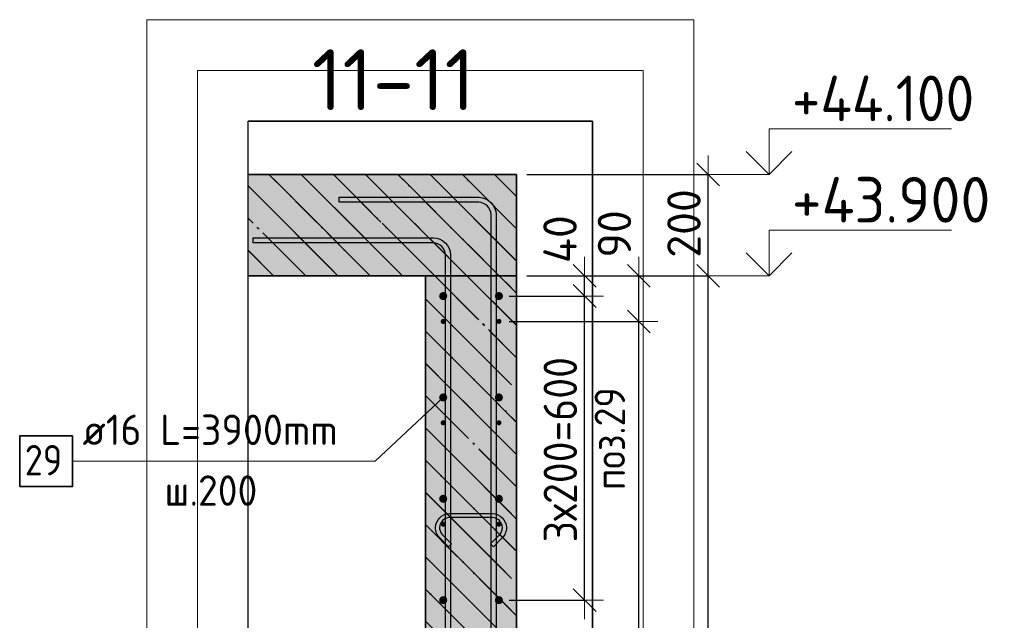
# Model space of a CAD drawing. Header units: millimetres. Extents: x 5077 to 50019, y 6526 to 90933.
# Tile 45 of 60: x 48075 to 50019, y 26539 to 27724. Entities that reach past the tile are written whole.
import ezdxf

# ---------------------------------------------------------------- set-up
doc = ezdxf.new("R2010")
doc.units = ezdxf.units.MM
doc.header["$PDMODE"] = 65
doc.linetypes.add('______11', pattern=[150, 120, -15, 0, -15])
doc.linetypes.add('______5', pattern=[330, 240, -30, 30, -30])
for name, color, linetype, lineweight in [('Standard', 7, 'Continuous', 25), ('Арм.стержн. вертикальными 1', 22, 'Continuous', 35), ('Арм.стержн.горизонт. 1', 180, 'Continuous', 35), ('Арм.стержн.горизонт. 2', 202, 'Continuous', 35), ('Высотная отметки_ общее', 7, 'Continuous', 13), ('Размерная линия_ общее', 7, 'Continuous', 13), ('Стена_ общее', 7, 'Continuous', 35)]:
    doc.layers.add(name, color=color, linetype=linetype, lineweight=lineweight)
doc.layers.add('Арм.стержн.Стяжки', color=7, linetype='Continuous', lineweight=35, true_color=0x501e0f)
doc.layers.add('Осевая линия_ общее', color=7, linetype='______5', lineweight=13, true_color=0xa0a0a0)
doc.styles.add('ISOCPEUR', font='ISOCPEUR')
doc.dimstyles.new('DIMSTYLE_3', dxfattribs={"dimtxt": 66, "dimasz": 75, "dimexe": 0, "dimexo": 0, "dimgap": 33, "dimtad": 2, "dimdec": 0, "dimrnd": 5, "dimzin": 12, "dimdsep": 46, "dimtxsty": 'ISOCPEUR', "dimblk1": 'ALL_ML_STRICH', "dimblk2": 'ALL_ML_STRICH', "dimsah": 1, "dimcen": 0, "dimclrd": 7, "dimclre": 256, "dimclrt": 7, "dimadec": 0, "dimazin": 0, "dimtfac": 1, "dimtdec": 0, "dimtix": 1, "dimtmove": 2, "dimatfit": 3, "dimfxl": 0, "dimtvp": 1.2, "dimtzin": 0, "dimlwd": 0, "dimlwe": -3, "dimarcsym": 0})
doc.dimstyles.new('DIMSTYLE_9', dxfattribs={"dimtxt": 66, "dimasz": 75, "dimexe": 0, "dimexo": 0, "dimgap": 33, "dimtad": 2, "dimdec": 0, "dimrnd": 5, "dimzin": 12, "dimdsep": 46, "dimtxsty": 'ISOCPEUR', "dimblk1": 'ALL_ML_STRICH', "dimblk2": 'ALL_ML_STRICH', "dimsah": 1, "dimcen": 0, "dimclrd": 7, "dimclre": 256, "dimclrt": 7, "dimadec": 0, "dimazin": 0, "dimtfac": 1, "dimtdec": 0, "dimtix": 1, "dimtmove": 2, "dimatfit": 3, "dimfxl": 0, "dimtzin": 0, "dimlwd": 0, "dimlwe": -3, "dimarcsym": 0})
pattern_1 = [(135, (0, 0), (-63.63961, -63.63961), [120, -15, 0, -15]), (135, (-31.82, -31.82), (-63.63961, -63.63961), [240, -30, 30, -30])]

# ---------------------------------------------------------------- blocks, each defined once
blk = doc.blocks.new('ALL_ML_STRICH')
at = {"color": 0, "linetype": 'ByBlock', "lineweight": -2}
for p, q in [((-0.3, -0.3), (0.3, 0.3)), ((0, -0.5), (0, 0.5)), ((-1, 0), (0.5, 0))]:
    blk.add_line(p, q, dxfattribs=at)
blk = doc.blocks.new('*D319')
at = {"layer": 'DEFPOINTS', "color": 7, "linetype": 'Continuous', "lineweight": 13, "transparency": 33554687}
for p in [(49056, 27218.8), (49056, 22818.8), (49434.4, 22818.8)]:
    blk.add_point(p, dxfattribs=at)
at = {"layer": 'Размерная линия_ общее', "color": 253, "linetype": 'Continuous', "lineweight": -2, "true_color": 0xa0a0a0, "transparency": 33554687}
for p, q in [((49076, 27218.8), (49434.4, 27218.8)), ((49076, 22818.8), (49434.4, 22818.8))]:
    blk.add_line(p, q, dxfattribs=at)
at = {"layer": 'Размерная линия_ общее', "color": 7, "linetype": 'Continuous', "lineweight": -2, "transparency": 33554687}
blk.add_line((49434.4, 22818.8), (49434.4, 27218.8), dxfattribs=at)
at = {"layer": 'Размерная линия_ общее', "color": 7, "linetype": 'Continuous', "lineweight": 13, "transparency": 33554687, "xscale": 75, "yscale": 75, "zscale": 75}
for p, rotation in [((49434.4, 27218.8), 90), ((49434.4, 22818.8), 270)]:
    blk.add_blockref('ALL_ML_STRICH', p, dxfattribs=dict(at, rotation=rotation))
at = {"layer": 'Размерная линия_ общее', "color": 7, "linetype": 'Continuous', "lineweight": 13, "transparency": 33554687, "insert": (49386.4, 25015.5), "char_height": 66, "width": 264, "attachment_point": 5, "rotation": 90, "style": 'ISOCPEUR'}
blk.add_mtext('\\A1;{4400}', dxfattribs=at)
blk = doc.blocks.new('*D320')
at = {"layer": 'DEFPOINTS', "color": 7, "linetype": 'Continuous', "lineweight": 13, "transparency": 33554687}
for p in [(49056, 27418.8), (49056, 27218.8), (49434.4, 27218.8)]:
    blk.add_point(p, dxfattribs=at)
at = {"layer": 'Размерная линия_ общее', "color": 253, "linetype": 'Continuous', "lineweight": -2, "true_color": 0xa0a0a0, "transparency": 33554687}
for p, q in [((49076, 27418.8), (49434.4, 27418.8)), ((49076, 27218.8), (49434.4, 27218.8))]:
    blk.add_line(p, q, dxfattribs=at)
at = {"layer": 'Размерная линия_ общее', "color": 7, "linetype": 'Continuous', "lineweight": -2, "transparency": 33554687}
blk.add_line((49434.4, 27218.8), (49434.4, 27418.8), dxfattribs=at)
at = {"layer": 'Размерная линия_ общее', "color": 7, "linetype": 'Continuous', "lineweight": 13, "transparency": 33554687, "xscale": 75, "yscale": 75, "zscale": 75}
for p, rotation in [((49434.4, 27418.8), 90), ((49434.4, 27218.8), 270)]:
    blk.add_blockref('ALL_ML_STRICH', p, dxfattribs=dict(at, rotation=rotation))
at = {"layer": 'Размерная линия_ общее', "color": 7, "linetype": 'Continuous', "lineweight": 13, "transparency": 33554687, "insert": (49386.4, 27322.1), "char_height": 66, "width": 198, "attachment_point": 5, "rotation": 90, "style": 'ISOCPEUR'}
blk.add_mtext('\\A1;{200}', dxfattribs=at)
blk = doc.blocks.new('*D321')
at = {"layer": 'DEFPOINTS', "color": 7, "linetype": 'Continuous', "lineweight": 13, "transparency": 33554687}
for p in [(49021, 27178.8), (49021, 26578.8), (49190.3, 26578.8)]:
    blk.add_point(p, dxfattribs=at)
at = {"layer": 'Размерная линия_ общее', "color": 253, "linetype": 'Continuous', "lineweight": -2, "true_color": 0xa0a0a0, "transparency": 33554687}
for p, q in [((49041, 27178.8), (49190.3, 27178.8)), ((49041, 26578.8), (49190.3, 26578.8))]:
    blk.add_line(p, q, dxfattribs=at)
at = {"layer": 'Размерная линия_ общее', "color": 7, "linetype": 'Continuous', "lineweight": -2, "transparency": 33554687}
blk.add_line((49190.3, 26578.8), (49190.3, 27178.8), dxfattribs=at)
at = {"layer": 'Размерная линия_ общее', "color": 7, "linetype": 'Continuous', "lineweight": 13, "transparency": 33554687, "xscale": 75, "yscale": 75, "zscale": 75}
for p, rotation in [((49190.3, 27178.8), 90), ((49190.3, 26578.8), 270)]:
    blk.add_blockref('ALL_ML_STRICH', p, dxfattribs=dict(at, rotation=rotation))
at = {"layer": 'Размерная линия_ общее', "color": 7, "linetype": 'Continuous', "lineweight": 13, "transparency": 33554687, "insert": (49109.3, 26692.8), "char_height": 66, "width": 3.3, "attachment_point": 1, "rotation": 90, "line_spacing_factor": 0.60241, "style": 'ISOCPEUR'}
blk.add_mtext('\\W0.91;3х200=600', dxfattribs=at)
blk = doc.blocks.new('*D322')
at = {"layer": 'DEFPOINTS', "color": 7, "linetype": 'Continuous', "lineweight": 13, "transparency": 33554687}
for p in [(49056, 27218.8), (49021, 27178.8), (49190.3, 27178.8)]:
    blk.add_point(p, dxfattribs=at)
at = {"layer": 'Размерная линия_ общее', "color": 253, "linetype": 'Continuous', "lineweight": -2, "true_color": 0xa0a0a0, "transparency": 33554687}
for p, q in [((49076, 27218.8), (49190.3, 27218.8)), ((49041, 27178.8), (49190.3, 27178.8))]:
    blk.add_line(p, q, dxfattribs=at)
at = {"layer": 'Размерная линия_ общее', "color": 7, "linetype": 'Continuous', "lineweight": -2, "transparency": 33554687}
blk.add_line((49190.3, 27178.8), (49190.3, 27218.8), dxfattribs=at)
at = {"layer": 'Размерная линия_ общее', "color": 7, "linetype": 'Continuous', "lineweight": 13, "transparency": 33554687, "xscale": 75, "yscale": 75, "zscale": 75}
for p, rotation in [((49190.3, 27218.8), 90), ((49190.3, 27178.8), 270)]:
    blk.add_blockref('ALL_ML_STRICH', p, dxfattribs=dict(at, rotation=rotation))
at = {"layer": 'Размерная линия_ общее', "color": 7, "linetype": 'Continuous', "lineweight": 13, "transparency": 33554687, "insert": (49141.7, 27291), "char_height": 66, "width": 132, "attachment_point": 5, "rotation": 90, "style": 'ISOCPEUR'}
blk.add_mtext('\\A1;{40}', dxfattribs=at)
blk = doc.blocks.new('*D324')
at = {"layer": 'DEFPOINTS', "color": 7, "linetype": 'Continuous', "lineweight": 13, "transparency": 33554687}
for p in [(49021, 27128.8), (49021, 22928.8), (49297.5, 22928.8)]:
    blk.add_point(p, dxfattribs=at)
at = {"layer": 'Размерная линия_ общее', "color": 253, "linetype": 'Continuous', "lineweight": -2, "true_color": 0xa0a0a0, "transparency": 33554687}
for p, q in [((49041, 27128.8), (49297.5, 27128.8)), ((49041, 22928.8), (49297.5, 22928.8))]:
    blk.add_line(p, q, dxfattribs=at)
at = {"layer": 'Размерная линия_ общее', "color": 7, "linetype": 'Continuous', "lineweight": -2, "transparency": 33554687}
blk.add_line((49297.5, 22928.8), (49297.5, 27128.8), dxfattribs=at)
at = {"layer": 'Размерная линия_ общее', "color": 7, "linetype": 'Continuous', "lineweight": 13, "transparency": 33554687, "xscale": 75, "yscale": 75, "zscale": 75}
for p, rotation in [((49297.5, 27128.8), 90), ((49297.5, 22928.8), 270)]:
    blk.add_blockref('ALL_ML_STRICH', p, dxfattribs=dict(at, rotation=rotation))
at = {"layer": 'Размерная линия_ общее', "color": 7, "linetype": 'Continuous', "lineweight": 13, "transparency": 33554687, "insert": (49216.5, 24803.8), "char_height": 66, "width": 3.3, "attachment_point": 1, "rotation": 90, "line_spacing_factor": 0.60241, "style": 'ISOCPEUR'}
blk.add_mtext('\\W0.91;21х200=4200', dxfattribs=at)
blk = doc.blocks.new('*D325')
at = {"layer": 'DEFPOINTS', "color": 7, "linetype": 'Continuous', "lineweight": 13, "transparency": 33554687}
for p in [(49056, 27218.8), (49021, 27128.8), (49297.5, 27128.8)]:
    blk.add_point(p, dxfattribs=at)
at = {"layer": 'Размерная линия_ общее', "color": 253, "linetype": 'Continuous', "lineweight": -2, "true_color": 0xa0a0a0, "transparency": 33554687}
for p, q in [((49076, 27218.8), (49297.5, 27218.8)), ((49041, 27128.8), (49297.5, 27128.8))]:
    blk.add_line(p, q, dxfattribs=at)
at = {"layer": 'Размерная линия_ общее', "color": 7, "linetype": 'Continuous', "lineweight": -2, "transparency": 33554687}
blk.add_line((49297.5, 27128.8), (49297.5, 27218.8), dxfattribs=at)
at = {"layer": 'Размерная линия_ общее', "color": 7, "linetype": 'Continuous', "lineweight": 13, "transparency": 33554687, "xscale": 75, "yscale": 75, "zscale": 75}
for p, rotation in [((49297.5, 27218.8), 90), ((49297.5, 27128.8), 270)]:
    blk.add_blockref('ALL_ML_STRICH', p, dxfattribs=dict(at, rotation=rotation))
at = {"layer": 'Размерная линия_ общее', "color": 7, "linetype": 'Continuous', "lineweight": 13, "transparency": 33554687, "insert": (49249.2, 27301.4), "char_height": 66, "width": 132, "attachment_point": 5, "rotation": 90, "style": 'ISOCPEUR'}
blk.add_mtext('\\A1;{90}', dxfattribs=at)
blk = doc.blocks.new('COMPLEX_ELEVATIONDIM_9')
at = {"layer": 'Высотная отметки_ общее', "color": 7, "linetype": 'Continuous', "lineweight": 13, "transparency": 33554687}
for p, q in [((49554.4, 27418.8), (49554.4, 27508.8)), ((49554.4, 27508.8), (49914.4, 27508.8)), ((49554.4, 27418.8), (49509.4, 27463.8)), ((49554.4, 27418.8), (49599.4, 27463.8)), ((49554.4, 27418.8), (49448.3, 27418.8)), ((49554.4, 27418.8), (49554.4, 27418.8)), ((49554.4, 27418.8), (49554.4, 27418.8)), ((49554.4, 27418.8), (49554.4, 27418.8)), ((49554.4, 27418.8), (49554.4, 27418.8)), ((49554.4, 27218.8), (49554.4, 27308.8)), ((49554.4, 27308.8), (49914.4, 27308.8)), ((49554.4, 27218.8), (49509.4, 27263.8)), ((49554.4, 27218.8), (49599.4, 27263.8)), ((49554.4, 27218.8), (49448.3, 27218.8)), ((49554.4, 27218.8), (49554.4, 27218.8)), ((49554.4, 27218.8), (49554.4, 27218.8)), ((49554.4, 27218.8), (49554.4, 27218.8)), ((49554.4, 27218.8), (49554.4, 27218.8))]:
    blk.add_line(p, q, dxfattribs=at)
at = {"layer": 'Высотная отметки_ общее', "color": 7, "linetype": 'Continuous', "lineweight": 13, "transparency": 33554687, "char_height": 90, "attachment_point": 7, "style": 'ISOCPEUR'}
for s, insert, width in [('\\W0.92;+44.100', (49599.4, 27523.8), 446.051), ('\\W0.96;+43.900', (49599.4, 27323.8), 456.775)]:
    blk.add_mtext(s, dxfattribs=dict(at, insert=insert, width=width))

msp = doc.modelspace()

# ---------------------------------------------------------------- hatches: boundary and pattern name
at = {"layer": 'Standard', "linetype": 'Continuous', "lineweight": 25, "transparency": 33554687}
h = msp.add_hatch(dxfattribs=at)
h.set_pattern_fill('__________541', scale=30, angle=45, style=0, pattern_type=2)
h.set_pattern_definition(pattern_1)
h.paths.add_polyline_path([(49056, 27218.8), (49056, 27418.8), (48525.8, 27418.8), (48525.8, 27218.8)], flags=0)
msp.add_hatch(color=9, dxfattribs=at).paths.add_polyline_path([(49056, 27218.8), (49056, 27418.8), (48525.8, 27418.8), (48525.8, 27218.8)])
at = {"layer": 'Standard', "linetype": 'Continuous', "lineweight": 35, "transparency": 33554687}
h = msp.add_hatch(dxfattribs=at)
h.set_pattern_fill('__________541', scale=30, angle=45, style=0, pattern_type=2)
h.set_pattern_definition(pattern_1)
h.paths.add_polyline_path([(49056, 27218.8), (48876, 27218.8), (48876, 22818.8), (49056, 22818.8)], flags=0)
at = {"layer": 'Standard', "linetype": 'Continuous', "lineweight": 35, "true_color": 0xc7c7c7, "transparency": 33554687}
msp.add_hatch(color=9, dxfattribs=at).paths.add_polyline_path([(49056, 27218.8), (48876, 27218.8), (48876, 22818.8), (49056, 22818.8)])
at = {"layer": 'Арм.стержн.горизонт. 1', "linetype": 'Continuous', "lineweight": 50, "transparency": 33554687}
for points in [[(48916, 27128.8), (48915.7, 27130.7), (48914.6, 27132.3), (48913, 27133.4), (48911, 27133.8), (48909.1, 27133.4), (48907.5, 27132.3), (48906.4, 27130.7), (48906, 27128.8), (48906.4, 27126.8), (48907.5, 27125.2), (48909.1, 27124.1), (48911, 27123.8), (48913, 27124.1), (48914.6, 27125.2), (48915.7, 27126.8)], [(49026, 27128.8), (49025.7, 27130.7), (49024.6, 27132.3), (49023, 27133.4), (49021, 27133.8), (49019.1, 27133.4), (49017.5, 27132.3), (49016.4, 27130.7), (49016, 27128.8), (49016.4, 27126.8), (49017.5, 27125.2), (49019.1, 27124.1), (49021, 27123.8), (49023, 27124.1), (49024.6, 27125.2), (49025.7, 27126.8)], [(48916, 26928.8), (48915.7, 26930.7), (48914.6, 26932.3), (48913, 26933.4), (48911, 26933.8), (48909.1, 26933.4), (48907.5, 26932.3), (48906.4, 26930.7), (48906, 26928.8), (48906.4, 26926.8), (48907.5, 26925.2), (48909.1, 26924.1), (48911, 26923.8), (48913, 26924.1), (48914.6, 26925.2), (48915.7, 26926.8)], [(49026, 26928.8), (49025.7, 26930.7), (49024.6, 26932.3), (49023, 26933.4), (49021, 26933.8), (49019.1, 26933.4), (49017.5, 26932.3), (49016.4, 26930.7), (49016, 26928.8), (49016.4, 26926.8), (49017.5, 26925.2), (49019.1, 26924.1), (49021, 26923.8), (49023, 26924.1), (49024.6, 26925.2), (49025.7, 26926.8)], [(48916, 26728.8), (48915.7, 26730.7), (48914.6, 26732.3), (48913, 26733.4), (48911, 26733.8), (48909.1, 26733.4), (48907.5, 26732.3), (48906.4, 26730.7), (48906, 26728.8), (48906.4, 26726.8), (48907.5, 26725.2), (48909.1, 26724.1), (48911, 26723.8), (48913, 26724.1), (48914.6, 26725.2), (48915.7, 26726.8)], [(49026, 26728.8), (49025.7, 26730.7), (49024.6, 26732.3), (49023, 26733.4), (49021, 26733.8), (49019.1, 26733.4), (49017.5, 26732.3), (49016.4, 26730.7), (49016, 26728.8), (49016.4, 26726.8), (49017.5, 26725.2), (49019.1, 26724.1), (49021, 26723.8), (49023, 26724.1), (49024.6, 26725.2), (49025.7, 26726.8)]]:
    msp.add_hatch(color=4, dxfattribs=at).paths.add_polyline_path(points)
at = {"layer": 'Арм.стержн.горизонт. 2', "linetype": 'Continuous', "lineweight": 50, "transparency": 33554687}
for points in [[(48919, 27178.8), (48918.4, 27181.8), (48916.7, 27184.4), (48914.1, 27186.2), (48911, 27186.8), (48908, 27186.2), (48905.4, 27184.4), (48903.7, 27181.8), (48903, 27178.8), (48903.7, 27175.7), (48905.4, 27173.1), (48908, 27171.4), (48911, 27170.8), (48914.1, 27171.4), (48916.7, 27173.1), (48918.4, 27175.7)], [(49029, 27178.8), (49028.4, 27181.8), (49026.7, 27184.4), (49024.1, 27186.2), (49021, 27186.8), (49018, 27186.2), (49015.4, 27184.4), (49013.7, 27181.8), (49013, 27178.8), (49013.7, 27175.7), (49015.4, 27173.1), (49018, 27171.4), (49021, 27170.8), (49024.1, 27171.4), (49026.7, 27173.1), (49028.4, 27175.7)], [(48919, 26978.8), (48918.4, 26981.8), (48916.7, 26984.4), (48914.1, 26986.2), (48911, 26986.8), (48908, 26986.2), (48905.4, 26984.4), (48903.7, 26981.8), (48903, 26978.8), (48903.7, 26975.7), (48905.4, 26973.1), (48908, 26971.4), (48911, 26970.8), (48914.1, 26971.4), (48916.7, 26973.1), (48918.4, 26975.7)], [(49029, 26978.8), (49028.4, 26981.8), (49026.7, 26984.4), (49024.1, 26986.2), (49021, 26986.8), (49018, 26986.2), (49015.4, 26984.4), (49013.7, 26981.8), (49013, 26978.8), (49013.7, 26975.7), (49015.4, 26973.1), (49018, 26971.4), (49021, 26970.8), (49024.1, 26971.4), (49026.7, 26973.1), (49028.4, 26975.7)], [(48919, 26778.8), (48918.4, 26781.8), (48916.7, 26784.4), (48914.1, 26786.2), (48911, 26786.8), (48908, 26786.2), (48905.4, 26784.4), (48903.7, 26781.8), (48903, 26778.8), (48903.7, 26775.7), (48905.4, 26773.1), (48908, 26771.4), (48911, 26770.8), (48914.1, 26771.4), (48916.7, 26773.1), (48918.4, 26775.7)], [(49029, 26778.8), (49028.4, 26781.8), (49026.7, 26784.4), (49024.1, 26786.2), (49021, 26786.8), (49018, 26786.2), (49015.4, 26784.4), (49013.7, 26781.8), (49013, 26778.8), (49013.7, 26775.7), (49015.4, 26773.1), (49018, 26771.4), (49021, 26770.8), (49024.1, 26771.4), (49026.7, 26773.1), (49028.4, 26775.7)], [(48919, 26578.8), (48918.4, 26581.8), (48916.7, 26584.4), (48914.1, 26586.2), (48911, 26586.8), (48908, 26586.2), (48905.4, 26584.4), (48903.7, 26581.8), (48903, 26578.8), (48903.7, 26575.7), (48905.4, 26573.1), (48908, 26571.4), (48911, 26570.8), (48914.1, 26571.4), (48916.7, 26573.1), (48918.4, 26575.7)], [(49029, 26578.8), (49028.4, 26581.8), (49026.7, 26584.4), (49024.1, 26586.2), (49021, 26586.8), (49018, 26586.2), (49015.4, 26584.4), (49013.7, 26581.8), (49013, 26578.8), (49013.7, 26575.7), (49015.4, 26573.1), (49018, 26571.4), (49021, 26570.8), (49024.1, 26571.4), (49026.7, 26573.1), (49028.4, 26575.7)]]:
    msp.add_hatch(color=7, dxfattribs=at).paths.add_polyline_path(points)

# ---------------------------------------------------------------- linework, layer by layer
at = {"layer": 'Standard', "color": 52, "linetype": 'Continuous', "lineweight": 13, "transparency": 33554687}
for p, q in [((48525.8, 22818.8), (48525.8, 27524.1)), ((48525.8, 22818.8), (48525.8, 27524.1)), ((49205.8, 27524.1), (48525.8, 27524.1)), ((48525.8, 27524.1), (49205.8, 27524.1)), ((49205.8, 22818.8), (49205.8, 27524.1)), ((49205.8, 27524.1), (49205.8, 22818.8))]:
    msp.add_line(p, q, dxfattribs=at)
at = {"layer": 'Standard', "color": 52, "linetype": 'Continuous', "lineweight": -3, "transparency": 33554687}
for p, q in [((48525.8, 22818.8), (48525.8, 27524.1)), ((48525.8, 22818.8), (48525.8, 27524.1)), ((49205.8, 27524.1), (48525.8, 27524.1)), ((48525.8, 27524.1), (49205.8, 27524.1)), ((49205.8, 22818.8), (49205.8, 27524.1)), ((49205.8, 27524.1), (49205.8, 22818.8))]:
    msp.add_line(p, q, dxfattribs=at)
at = {"layer": 'Standard', "color": 7, "linetype": 'Continuous', "lineweight": 25, "transparency": 33554687}
msp.add_line((48525.8, 27168.8), (48525.8, 27468.8), dxfattribs=at)
msp.add_line((48525.8, 27168.8), (48525.8, 27468.8), dxfattribs=at)
at = {"layer": 'Standard', "color": 7, "linetype": 'Continuous', "lineweight": 35, "transparency": 33554687}
for p, q in [((49056, 27418.8), (48525.8, 27418.8)), ((49056, 27418.8), (48525.8, 27418.8)), ((49056, 27218.8), (49056, 27418.8)), ((49056, 27218.8), (49056, 27418.8)), ((48525.8, 27218.8), (48876, 27218.8)), ((48525.8, 27218.8), (48876, 27218.8)), ((48876, 27218.8), (48876, 22818.8)), ((48876, 27218.8), (48876, 22818.8)), ((49056, 22818.8), (49056, 27218.8)), ((49056, 22818.8), (49056, 27218.8))]:
    msp.add_line(p, q, dxfattribs=at)
at = {"layer": 'Standard', "color": 253, "linetype": '______11', "lineweight": 25, "true_color": 0xababab, "transparency": 33554687}
for p, q in [((48766.9, 27218.8), (48566.9, 27418.8)), ((48894.2, 27218.8), (48694.2, 27418.8)), ((49021.5, 27218.8), (48821.5, 27418.8)), ((49056, 27311.5), (48948.8, 27418.8)), ((48639.7, 27218.8), (48525.8, 27332.6))]:
    msp.add_line(p, q, dxfattribs=at)
at = {"layer": 'Standard', "color": 253, "linetype": '______5', "lineweight": 25, "true_color": 0xababab, "transparency": 33554687}
for p, q in [((48830.6, 27218.8), (48630.6, 27418.8)), ((48957.9, 27218.8), (48757.9, 27418.8)), ((49056, 27247.8), (48885.1, 27418.8)), ((49056, 27375.1), (49012.4, 27418.8)), ((48703.3, 27218.8), (48525.8, 27396.2)), ((48576, 27218.8), (48525.8, 27268.9))]:
    msp.add_line(p, q, dxfattribs=at)
at = {"layer": 'Standard', "color": 253, "linetype": '______11', "lineweight": 35, "true_color": 0xababab, "transparency": 33554687}
for p, q in [((48894.2, 27218.8), (49056, 27056.9)), ((49021.5, 27218.8), (49056, 27184.2)), ((48876, 27109.6), (49056, 26929.6)), ((48876, 26982.4), (49056, 26802.4)), ((48876, 26855.1), (49056, 26675.1)), ((48876, 26727.8), (49056, 26547.8)), ((48876, 26600.5), (49056, 26420.5))]:
    msp.add_line(p, q, dxfattribs=at)
at = {"layer": 'Standard', "color": 253, "linetype": '______5', "lineweight": 35, "true_color": 0xababab, "transparency": 33554687}
for p, q in [((48957.9, 27218.8), (49056, 27120.6)), ((48876, 27173.3), (49056, 26993.3)), ((48876, 27046), (49056, 26866)), ((48876, 26918.7), (49056, 26738.7)), ((48876, 26791.5), (49056, 26611.5)), ((48876, 26664.2), (49056, 26484.2))]:
    msp.add_line(p, q, dxfattribs=at)
at = {"layer": 'Standard', "color": 7, "linetype": 'Continuous', "lineweight": 13, "transparency": 33554687}
for points in [[(48325.8, 22618.8), (49405.8, 22618.8), (49405.8, 27724.1), (48325.8, 27724.1), (48325.8, 22618.8)], [(48425.8, 22718.8), (49305.8, 22718.8), (49305.8, 27624.1), (48425.8, 27624.1), (48425.8, 22718.8)]]:
    msp.add_lwpolyline(points, dxfattribs=at)
at = {"layer": 'Арм.стержн. вертикальными 1', "color": 4, "linetype": 'Continuous', "lineweight": 25, "transparency": 33554687}
for points in [[(49005.5, 22818.8), (49005.5, 27339.7), (49004.9, 27344.2), (49003.4, 27348.8), (49001, 27353), (48998.2, 27356.4), (48994.8, 27359.3), (48990.6, 27361.6), (48986, 27363.1), (48981.5, 27363.8), (48705.5, 27363.8), (48705.5, 27373.8), (48982.2, 27373.8), (48988.3, 27372.9), (48994.6, 27370.8), (49000.5, 27367.5), (49005.3, 27363.5), (49009.3, 27358.7), (49012.6, 27352.9), (49014.7, 27346.5), (49015.5, 27340.4), (49015.5, 22818.8), (49005.5, 22818.8)], [(48915.5, 22818.8), (48915.5, 27259.7), (48914.9, 27264.2), (48913.4, 27268.8), (48911, 27273), (48908.2, 27276.4), (48904.8, 27279.3), (48900.6, 27281.6), (48896, 27283.1), (48891.5, 27283.8), (48535.5, 27283.8), (48535.5, 27293.8), (48892.2, 27293.8), (48898.3, 27292.9), (48904.6, 27290.8), (48910.5, 27287.5), (48915.3, 27283.5), (48919.3, 27278.7), (48922.6, 27272.9), (48924.7, 27266.5), (48925.5, 27260.4), (48925.5, 22818.8), (48915.5, 22818.8)]]:
    msp.add_lwpolyline(points, dxfattribs=at)
at = {"layer": 'Арм.стержн.горизонт. 1', "color": 52, "linetype": 'Continuous', "lineweight": 35, "transparency": 33554687}
for p, q in [((48876, 27238.8), (48876, 27238.8)), ((49056, 27238.8), (49056, 27238.8))]:
    msp.add_line(p, q, dxfattribs=at)
at = {"layer": 'Арм.стержн.горизонт. 2', "color": 7, "linetype": 'Continuous', "lineweight": 13, "transparency": 33554687}
for p, q in [((48776.8, 26853), (48911, 26978.8)), ((48178.8, 26853), (48776.8, 26853))]:
    msp.add_line(p, q, dxfattribs=at)
at = {"layer": 'Арм.стержн.горизонт. 2', "color": 7, "linetype": 'Continuous', "lineweight": 35, "transparency": 33554687}
msp.add_lwpolyline([(48074.8, 26803), (48178.8, 26803), (48178.8, 26903), (48074.8, 26903), (48074.8, 26803)], dxfattribs=at)
at = {"layer": 'Арм.стержн.Стяжки', "color": 40, "linetype": 'Continuous', "lineweight": 25, "transparency": 33554687}
msp.add_lwpolyline([(48921.7, 26684.2), (48903.6, 26702.3), (48901.9, 26704.2), (48900.4, 26706.3), (48899.1, 26708.6), (48898, 26710.9), (48897.1, 26713.3), (48896.5, 26715.9), (48896, 26718.4), (48895.9, 26721), (48895.9, 26723), (48896.6, 26727.8), (48898.2, 26732.9), (48900.8, 26737.6), (48904.1, 26741.4), (48907.9, 26744.7), (48912.6, 26747.3), (48917.7, 26748.9), (48922.5, 26749.6), (49009.2, 26749.6), (49014.1, 26748.9), (49019.2, 26747.3), (49023.8, 26744.7), (49027.7, 26741.4), (49030.9, 26737.6), (49033.5, 26732.9), (49035.2, 26727.8), (49035.9, 26723), (49035.9, 26721), (49035.7, 26718.4), (49035.3, 26715.9), (49034.6, 26713.3), (49033.7, 26710.9), (49032.7, 26708.6), (49031.3, 26706.3), (49029.8, 26704.2), (49028.1, 26702.3), (49010.1, 26684.2), (49004.4, 26689.9), (49022.3, 26707.8), (49023.5, 26709.2), (49024.6, 26710.7), (49025.6, 26712.3), (49026.3, 26714), (49027, 26715.7), (49027.4, 26717.5), (49027.7, 26719.4), (49027.9, 26721.2), (49027.9, 26722.4), (49027.4, 26726), (49026.2, 26729.7), (49024.3, 26733), (49022, 26735.8), (49019.3, 26738), (49015.9, 26739.9), (49012.3, 26741.1), (49008.6, 26741.6), (48923.1, 26741.6), (48919.5, 26741.1), (48915.8, 26739.9), (48912.5, 26738), (48909.7, 26735.8), (48907.5, 26733), (48905.6, 26729.7), (48904.4, 26726), (48903.9, 26722.4), (48903.9, 26721.2), (48904, 26719.4), (48904.3, 26717.5), (48904.8, 26715.7), (48905.4, 26714), (48906.2, 26712.3), (48907.1, 26710.7), (48908.2, 26709.2), (48909.5, 26707.8), (48927.3, 26689.9), (48921.7, 26684.2)], dxfattribs=at)
at = {"layer": 'Осевая линия_ общее', "color": 7, "linetype": 'Continuous', "lineweight": 25, "transparency": 33554687}
msp.add_line((48876, 27218.8), (49056, 27218.8), dxfattribs=at)
msp.add_line((48876, 27218.8), (49056, 27218.8), dxfattribs=at)
at = {"layer": 'Стена_ общее', "color": 7, "linetype": 'Continuous', "lineweight": 35, "transparency": 33554687}
msp.add_line((49056, 27218.8), (48876, 27218.8), dxfattribs=at)
msp.add_line((49056, 27218.8), (48876, 27218.8), dxfattribs=at)

# ---------------------------------------------------------------- block references
at = {"layer": 'Высотная отметки_ общее', "color": 7, "linetype": 'Continuous', "lineweight": 13, "transparency": 33554687}
msp.add_blockref('COMPLEX_ELEVATIONDIM_9', (0, 0), dxfattribs=at)

# ---------------------------------------------------------------- texts
at = {"layer": 'Standard', "color": 7, "linetype": 'Continuous', "lineweight": 13, "transparency": 33554687, "insert": (48651.8, 27605.6), "char_height": 120, "width": 367.784, "attachment_point": 4, "style": 'ISOCPEUR'}
msp.add_mtext('\\A1;{\\fISOCPEUR|i0|b0;\\H120.000000;\\W1.000000;\\C7;11-11}\\P', dxfattribs=at)
at = {"layer": 'Standard', "color": 7, "linetype": 'Continuous', "lineweight": 25, "transparency": 33554687, "insert": (49240.1, 26897.4), "char_height": 60, "width": 230.437, "attachment_point": 5, "rotation": 90, "style": 'ISOCPEUR'}
msp.add_mtext('\\A1;{\\fISOCPEUR|i0|b0;\\H60.000000;\\W0.909091;\\C7;поз.29}\\P', dxfattribs=at)
at = {"layer": 'Арм.стержн.горизонт. 2', "color": 7, "linetype": 'Continuous', "lineweight": 25, "transparency": 33554687, "char_height": 60, "attachment_point": 7, "style": 'ISOCPEUR'}
for s, insert, width in [('\\W0.96;ø16 L=3900mm ', (48198.8, 26885), 586.505), ('\\W0.87;29', (48084.8, 26825), 110.162), ('\\W0.95;ш.200 ', (48360.8, 26765), 262.399)]:
    msp.add_mtext(s, dxfattribs=dict(at, insert=insert, width=width))

# ---------------------------------------------------------------- dimensions: what is measured, and where the dimension line sits
at = {"layer": 'Размерная линия_ общее', "color": 7, "linetype": 'Continuous', "lineweight": 13, "transparency": 33554687}
for base, p1, p2, dimstyle, picture, middle in [((49434.4, 27418.8), (49076, 27218.8), (49076, 27418.8), 'DIMSTYLE_9', '*D320', (49386.4, 27322.1)), ((49297.5, 27218.8), (49041, 27128.8), (49076, 27218.8), 'DIMSTYLE_3', '*D325', (49249.2, 27301.4)), ((49190.3, 27218.8), (49041, 27178.8), (49076, 27218.8), 'DIMSTYLE_3', '*D322', (49141.7, 27291)), ((49434.4, 27218.8), (49076, 22818.8), (49076, 27218.8), 'DIMSTYLE_9', '*D319', (49386.4, 25015.5))]:
    dim = msp.add_linear_dim(base=base, p1=p1, p2=p2, angle=90, dimstyle=dimstyle, override={"dimpost": '<>', "dimclrd": 7, "dimclre": 253, "dimclrt": 7, "dimlwd": 0, "dimlwe": 65533}, dxfattribs=at)
    dim.commit()
    dim.dimension.update_dxf_attribs({"geometry": picture, "text_midpoint": middle, "dimtype": 160})
for base, p1, p2, text, picture, middle in [((49190.3, 27178.8), (49041, 26578.8), (49041, 27178.8), '\\W0.91;3х200=600', '*D321', (49157.3, 26878.8)), ((49297.5, 27128.8), (49041, 22928.8), (49041, 27128.8), '\\W0.91;21х200=4200', '*D324', (49264.5, 25028.8))]:
    dim = msp.add_linear_dim(base=base, p1=p1, p2=p2, angle=90, text=text, dimstyle='DIMSTYLE_9', override={"dimpost": '<>', "dimclrd": 7, "dimclre": 253, "dimclrt": 7, "dimlwd": 0, "dimlwe": 65533}, dxfattribs=at)
    dim.commit()
    dim.dimension.update_dxf_attribs({"geometry": picture, "text_midpoint": middle, "dimtype": 160})

doc.saveas('drawing.dxf')
